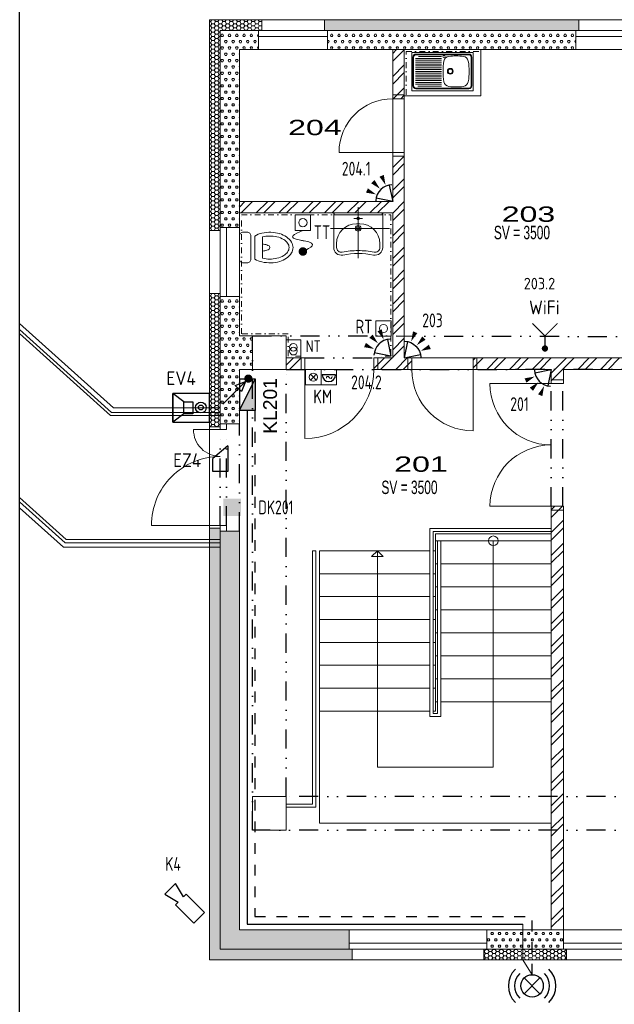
# Model space of a CAD drawing. Extents: x 171565 to 840288, y -737149 to -289557.
# Tile 42 of 59: x 449280 to 457042, y -377588 to -364748. Entities that reach past the tile are written whole.
import ezdxf

# ---------------------------------------------------------------- set-up
doc = ezdxf.new("R2010")
doc.units = 0
doc.header["$MEASUREMENT"] = 0
doc.header["$PDMODE"] = 1
for name, pattern in [('CENTER2', [28.575, 19.05, -3.175, 3.175, -3.175]), ('DIVIDE2', [0.625, 0.25, -0.125, 0, -0.125, 0, -0.125]), ('DOTDASH', [1, 0.3, -0.2, 0, -0.2, 0.3]), ('Čerchovaná', [670.277762, 352.777767, -176.388884, 0, -141.111112]), ('Čárkovaná', [564.444447, 282.222223, -282.222223])]:
    doc.linetypes.add(name, pattern=pattern)
for name, color, linetype in [('0_stavba', 7, 'Continuous'), ('3-ZDI_NADP', 1, 'DIVIDE2'), ('E1', 3, 'Continuous'), ('E2-SL', 7, 'Continuous'), ('EPS_vedeni', 1, 'Čerchovaná'), ('EZS_vedeni', 3, 'CENTER2'), ('legenda', 1, 'Continuous')]:
    doc.layers.add(name, color=color, linetype=linetype)
doc.layers.add('_EZS', color=102, linetype='Continuous', lineweight=30)
doc.styles.add('ARIAL', font='arial.ttf')
doc.styles.add('isocp', font='isocp.shx')
doc.styles.add('popis', font='romans.shx')
doc.styles.add('SPIRITTXTSTYLE1', font='ROMAN')
doc.styles.add('SPIRITTXTSTYLE2', font='ARIALUNI.TTF')
doc.linetypes.add('12V', pattern='A,0.5,-0.2,["12V",popis,S=0.2,R=0,X=-0.15,Y=-0.1],-0.5', length=1.2)
pattern_1 = [(0, (784100.07, -247584.22), (47.625, 82.488914), [15.875, -79.375]), (0, (784100.07, -247556.72), (47.625, 82.488914), [15.875, -79.375]), (60.000002, (784115.94, -247584.22), (-47.625, 82.488914), [15.875, -79.375]), (120.000003, (784100.07, -247584.22), (-95.25, -3e-06), [15.875, -79.375]), (60.000002, (784092.13, -247570.47), (-47.625, 82.488914), [15.875, -79.375]), (120.000003, (784123.88, -247570.47), (-95.25, -3e-06), [15.875, -79.375])]
pattern_2 = [(45, (784100.07, -247584.22), (-148.49243, 148.49243), []), (45, (784199.07, -247584.22), (-148.49243, 148.49243), [])]
pattern_3 = [(0, (784100.068, -247584.223), (47.625, 27.4963055), [-63.5, 31.75]), (60.000002, (784100.068, -247584.223), (-1.7e-06, 54.9926147), [31.75, -63.5]), (120.000003, (784100.068, -247584.223), (-47.625, 27.4963055), [-63.5, 31.75])]

# ---------------------------------------------------------------- blocks, each defined once
blk = doc.blocks.new('A$C2C7332F3')
at = {"color": 1, "linetype": 'Continuous', "lineweight": 0}
for p, q in [((0, -202), (0, 0)), ((0, 0), (0, -202)), ((202, 0), (0, 0)), ((202, -202), (202, 0)), ((202, -202), (0, -202))]:
    blk.add_line(p, q, dxfattribs=at)
blk.add_circle((101, -101), 53.8, dxfattribs=at)
blk = doc.blocks.new('A$C29C803CF')
at = {"color": 1, "linetype": 'Continuous', "lineweight": 0}
for p, q in [((46, -217, 600), (46, -15, 600)), ((46, -15, 600), (46, -217, 600)), ((248, -15, 600), (46, -15, 600)), ((248, -217, 600), (248, -15, 600)), ((248, -15, 600), (248, -217, 600)), ((450, -15, 600), (248, -15, 600)), ((450, -217, 600), (450, -15, 600)), ((450, -15, 600), (450, -217, 600)), ((248, -217, 600), (46, -217, 600)), ((450, -217, 600), (248, -217, 600))]:
    blk.add_line(p, q, dxfattribs=at)
at = {"color": 7, "linetype": 'Continuous', "lineweight": 0}
for p, q in [((311, -78, 600), (349, -116, 600)), ((349, -116, 600), (311, -78, 600)), ((311, -154, 600), (349, -116, 600)), ((349, -116, 600), (311, -154, 600)), ((387, -78, 600), (349, -116, 600)), ((349, -116, 600), (387, -78, 600)), ((349, -116, 600), (387, -154, 600))]:
    blk.add_line(p, q, dxfattribs=at)
at = {"color": 7}
blk.add_line((60, -146, 600), (234, -146, 600), dxfattribs=at)
at = {"color": 1, "linetype": 'Continuous', "lineweight": 0}
blk.add_circle((349, -116, 600), 53.8, dxfattribs=at)
at = {"color": 7}
blk.add_arc((147, -146, 600), 87.1, 0, 180, dxfattribs=at)
at = {"color": 1, "linetype": 'Continuous', "lineweight": 0}
for centre, start, end in [((124, -119, 600), 17.8258, 197.8258), ((161, -107, 600), 197.8258, 17.8258)]:
    blk.add_arc(centre, 19.6, start, end, dxfattribs=at)
blk = doc.blocks.new('A$C7DF8786D')
at = {"color": 1, "linetype": 'Continuous', "lineweight": 0}
for p, q in [((0, -202), (0, 0)), ((0, 0), (0, -202)), ((202, 0), (0, 0)), ((202, -202), (202, 0)), ((202, -202), (0, -202))]:
    blk.add_line(p, q, dxfattribs=at)
at = {"color": 1, "linetype": 'Continuous', "lineweight": 0, "const_width": 54.8, "flags": 128}
blk.add_lwpolyline([(73, -477, 1), (129, -477, 1)], format="xyb", close=True, dxfattribs=at)
at = {"color": 1, "linetype": 'Continuous', "lineweight": 0}
blk.add_circle((101, -101), 53.8, dxfattribs=at)
blk.add_spline([(101, -202), (72, -330, -600), (118, -338, -604), (101, -477)], degree=3, dxfattribs=at)
blk = doc.blocks.new('A$C5FAE3786')
at = {"color": 5}
blk.add_line((331, 0), (166, 193), dxfattribs=at)
blk.add_lwpolyline([(331, 0), (0, 0), (0, 193), (166, 193)], dxfattribs=at)
blk = doc.blocks.new('A$C0C3343B6')
at = {"color": 5}
for p, q in [((331, 258), (474, 365)), ((474, 365), (474, 0)), ((331, 107), (474, 0))]:
    blk.add_line(p, q, dxfattribs=at)
for points in [[(474, 365), (0, 365), (0, 0), (474, 0)], [(216, 258), (331, 258), (331, 107), (216, 107)]]:
    blk.add_lwpolyline(points, close=True, dxfattribs=at)
at = {"color": 7}
blk.add_circle((112, 179), 70, dxfattribs=at)
at = {"color": 5}
blk.add_circle((112, 179), 30.7, dxfattribs=at)
blk = doc.blocks.new('A$C1C114146')
at = {"color": 5}
blk.add_line((150, -18.75), (0, -18.75), dxfattribs=at)
at = {"color": 5, "const_width": 12.5}
blk.add_lwpolyline([(300, 131.25), (150, -18.75), (150, -18.75), (300, -168.75)], dxfattribs=at)
at = {"color": 5, "const_width": 37.5}
blk.add_lwpolyline([(-18.75, -18.75, 1), (18.75, -18.75, 1)], format="xyb", close=True, dxfattribs=at)
blk.add_lwpolyline([(-18.75, -18.75, 1), (18.75, -18.75, 1)], format="xyb", close=True, dxfattribs=at)
blk = doc.blocks.new('A$C55B17B4C')
blk.add_hatch(color=95).paths.add_polyline_path([(720, 360), (0, 0), (720, 0)])
at = {"color": 95}
for p, q in [((720, 360), (0, 0)), ((0, 360), (0, 0)), ((0, 360), (720, 360)), ((720, 0), (720, 360)), ((0, 0), (720, 0))]:
    blk.add_line(p, q, dxfattribs=at)
blk = doc.blocks.new('A$C7AD91CE6')
at = {"layer": 'E1', "color": 95}
for p, q in [((-103, 103), (103, -103)), ((-103, -103), (103, 103))]:
    blk.add_line(p, q, dxfattribs=at)
blk.add_circle((0, 0), 146, dxfattribs=at)
for radius, start, end in [(309, 135, 225), (228, 135, 225), (228, 315, 45), (309, 315, 45)]:
    blk.add_arc((0, 0), radius, start, end, dxfattribs=at)
blk = doc.blocks.new('A$C335D1AD5')
at = {"layer": '_EZS', "color": 95}
for p, q in [((13, 484), (193, 604)), ((193, 365), (13, 484))]:
    blk.add_line(p, q, dxfattribs=at)
blk.add_arc((13, 484), 216, 317.46, 42.54, dxfattribs=at)
for points in [[(229, 571), (336, 646), (358, 590)], [(245, 484), (373, 454), (373, 514)], [(229, 398), (336, 323), (358, 379)]]:
    blk.add_solid(points, dxfattribs=at)
blk = doc.blocks.new('A$C5001154E')
at = {"color": 5, "linetype": 'Continuous'}
for p, q in [((420, 240), (0, 240)), ((0, 240), (0, 0)), ((420, 180), (660, 240)), ((420, 180), (420, 240)), ((660, 240), (660, 0)), ((0, 0), (420, 0)), ((660, 0), (420, 60)), ((420, 0), (420, 60))]:
    blk.add_line(p, q, dxfattribs=at)
blk = doc.blocks.new('A$C58B642AA')
at = {"color": 1, "linetype": 'Continuous', "lineweight": 0}
for p, q in [((0, 0), (0, -202)), ((202, 0), (0, 0)), ((202, -202), (202, 0)), ((202, 0), (202, -202)), ((202, -250), (0, -250)), ((202, -250), (202, -202)), ((202, -202), (202, -250))]:
    blk.add_line(p, q, dxfattribs=at)
at = {"color": 7, "linetype": 'Continuous', "lineweight": 0}
blk.add_line((0, -202), (0, -250), dxfattribs=at)
for centre in [(101, -101), (101, -155)]:
    blk.add_circle(centre, 53.8, dxfattribs=at)

msp = doc.modelspace()

# ---------------------------------------------------------------- hatches: boundary and pattern name
at = {"layer": '0_stavba', "linetype": 'Continuous', "lineweight": 0, "ltscale": 300}
h = msp.add_hatch(dxfattribs=at)
h.set_pattern_fill('PLASTEV', color=256, scale=31.75, style=0, pattern_type=2)
h.set_pattern_definition(pattern_3)
h.paths.add_polyline_path([(452439, -364889), (452439, -364749), (451759, -364749), (451759, -367499), (451899, -367499), (451899, -364889)], flags=0)
h = msp.add_hatch(dxfattribs=at)
h.set_pattern_fill('PLASTEV', color=256, scale=31.75, style=0, pattern_type=2)
h.set_pattern_definition(pattern_3)
h.paths.add_polyline_path([(456579, -364889), (456579, -364749), (453259, -364749), (453259, -364889)], flags=0)
h = msp.add_hatch(dxfattribs=at)
h.set_pattern_fill('PORBET', color=256, scale=15.875, style=0, pattern_type=2)
h.set_pattern_definition(pattern_1)
h.paths.add_polyline_path([(452399, -365139), (452399, -364889), (451899, -364889), (451899, -367459), (452149, -367459), (452149, -367269), (452149, -367119), (452149, -365139)], flags=0)
h = msp.add_hatch(dxfattribs=at)
h.set_pattern_fill('PORBET', color=256, scale=15.875, style=0, pattern_type=2)
h.set_pattern_definition(pattern_1)
h.paths.add_polyline_path([(453299, -364889), (453299, -365139), (454149, -365139), (454299, -365139), (456539, -365139), (456539, -364889)], flags=0)
h = msp.add_hatch(dxfattribs=at)
h.set_pattern_fill('ZDIVKER', color=256, scale=5.55625, style=0, pattern_type=2)
h.set_pattern_definition(pattern_2)
h.paths.add_polyline_path([(454299, -365139), (454149, -365139), (454149, -365779), (454299, -365779)], flags=0)
h = msp.add_hatch(dxfattribs=at)
h.set_pattern_fill('ZDIVKER', color=256, scale=5.55625, style=0, pattern_type=2)
h.set_pattern_definition(pattern_2)
h.paths.add_polyline_path([(453699, -367269), (454149, -367269), (454149, -369159), (453904, -369159), (453904, -369309), (454399, -369309), (454399, -369159), (454299, -369159), (454299, -366479), (454149, -366479), (454149, -367119), (452149, -367119), (452149, -367269)], flags=0)
h = msp.add_hatch(dxfattribs=at)
h.set_pattern_fill('PLASTEV', color=256, scale=31.75, style=0, pattern_type=2)
h.set_pattern_definition(pattern_3)
h.paths.add_polyline_path([(451899, -368319), (451759, -368319), (451759, -370059), (451899, -370059)], flags=0)
h = msp.add_hatch(dxfattribs=at)
h.set_pattern_fill('PORBET', color=256, scale=15.875, style=0, pattern_type=2)
h.set_pattern_definition(pattern_1)
h.paths.add_polyline_path([(451899, -370019), (452149, -370019), (452149, -369309), (452319, -369309), (452319, -368869), (452149, -368869), (452149, -368359), (451899, -368359)], flags=0)
h = msp.add_hatch(dxfattribs=at)
h.set_pattern_fill('ZDIVKER', color=256, scale=5.55625, style=0, pattern_type=2)
h.set_pattern_definition(pattern_2)
h.paths.add_polyline_path([(453004, -369309), (453004, -369159), (452759, -369159), (452759, -369309)], flags=0)
h = msp.add_hatch(dxfattribs=at)
h.set_pattern_fill('ZDIVKER', color=256, scale=5.55625, style=0, pattern_type=2)
h.set_pattern_definition(pattern_2)
h.paths.add_polyline_path([(455199, -369159), (457894, -369159), (458294, -369159), (458294, -369309), (456379, -369309), (456379, -369494), (456219, -369494), (456219, -369309), (455199, -369309)], flags=0)
h = msp.add_hatch(dxfattribs=at)
h.set_pattern_fill('ZDIVKER', color=256, scale=5.55625, style=0, pattern_type=2)
h.set_pattern_definition(pattern_2)
h.paths.add_polyline_path([(456219, -376619), (456379, -376619), (456379, -371094), (456219, -371094)], flags=0)
h = msp.add_hatch(dxfattribs=at)
h.set_pattern_fill('PLASTEV', color=256, scale=31.75, style=0, pattern_type=2)
h.set_pattern_definition(pattern_3)
h.paths.add_polyline_path([(453619, -377009), (453619, -376869), (451899, -376869), (451899, -371379), (451759, -371379), (451759, -377009)], flags=0)
h = msp.add_hatch(dxfattribs=at)
h.set_pattern_fill('PORBET', color=256, scale=15.875, style=0, pattern_type=2)
h.set_pattern_definition(pattern_1)
h.paths.add_polyline_path([(452149, -376619), (452149, -371419), (451899, -371419), (451899, -376869), (453579, -376869), (453579, -376619)], flags=0)
h = msp.add_hatch(dxfattribs=at)
h.set_pattern_fill('PORBET', color=256, scale=15.875, style=0, pattern_type=2)
h.set_pattern_definition([(120.000003, (784123.88, -247570.47), (-95.25, -3e-06), [15.875, -79.375]), (60.000002, (784092.13, -247570.47), (-47.625, 82.488914), [15.875, -79.375]), (120.000003, (784100.07, -247584.22), (-95.25, -3e-06), [15.875, -79.375]), (60.000002, (784115.94, -247584.22), (-47.625, 82.488914), [15.875, -79.375]), (0, (784100.07, -247556.72), (47.625, 82.488914), [15.875, -79.375]), (0, (784100.07, -247584.22), (47.625, 82.488914), [15.875, -79.375])])
h.paths.add_polyline_path([(455379, -376619), (455379, -376869), (456379, -376869), (456379, -376619), (456219, -376619)], flags=0)
h = msp.add_hatch(dxfattribs=at)
h.set_pattern_fill('PLASTEV', color=256, scale=31.75, style=0, pattern_type=2)
h.set_pattern_definition(pattern_3)
h.paths.add_polyline_path([(455339, -376869), (455339, -377009), (456419, -377009), (456419, -376869)], flags=0)

# ---------------------------------------------------------------- linework, layer by layer
at = {"color": 33, "linetype": 'Continuous', "lineweight": 0}
for p, q in [((455848, -377009, 452), (455848, -376545, -243)), ((455969, -377202, 900), (455848, -377009, 452))]:
    msp.add_line(p, q, dxfattribs=at)
at = {"elevation": 900}
msp.add_lwpolyline([(449280, -388446), (449280, -356946), (493830, -356946), (493830, -388446)], close=True, dxfattribs=at)
at = {"layer": '0_stavba', "linetype": 'Continuous', "lineweight": 0, "ltscale": 300}
for p, q in [((451759, -367499, -2548), (451759, -364749, -2548)), ((451759, -364749, -2548), (452439, -364749, -2548)), ((453259, -364749, -76), (452439, -364749, -76)), ((452439, -364749, -2548), (452439, -364889, -2548)), ((453259, -364749, -2548), (456579, -364749, -2548)), ((453259, -364749, -2548), (453259, -364889, -2548)), ((456579, -364749, -76), (457399, -364749, -76)), ((456579, -364749, -2548), (456579, -364889, -2548)), ((451899, -367499, -2548), (451899, -364889, -2548)), ((451899, -364889, -2548), (452439, -364889, -2548)), ((452399, -364889, 748), (453299, -364889, 748)), ((452399, -364889, -2548), (452399, -365139, -2548)), ((453259, -364889, -2548), (456579, -364889, -2548)), ((453299, -364889, -2548), (453299, -365139, -2548)), ((456539, -364889, 748), (457439, -364889, 748)), ((456539, -364889, -2548), (456539, -365139, -2548)), ((452399, -364969, 748), (453299, -364969, 748)), ((456539, -364969, 748), (457439, -364969, 748)), ((452149, -367119, -2548), (452149, -365139, -2548)), ((452149, -365139, -2548), (452399, -365139, -2548)), ((452399, -365139, 748), (453299, -365139, 748)), ((453299, -365139, -2548), (454149, -365139, -2548)), ((454149, -365139, -76), (454299, -365139, -76)), ((454149, -365779, -2548), (454149, -365139, -2548)), ((454299, -365139, -2548), (456539, -365139, -2548)), ((454299, -365779, -2548), (454299, -365139, -2548)), ((455299, -365739, -2548), (455299, -365139, -2548)), ((456539, -365139, 748), (457439, -365139, 748)), ((454149, -366479, -3448), (454149, -365779, -3448)), ((454149, -365779, -2548), (454299, -365779, -2548)), ((454299, -365739, -2548), (455299, -365739, -2548)), ((454299, -366479, -3448), (454299, -365779, -3448)), ((454149, -366479, -2548), (453449, -366479, -2548)), ((454149, -367119, -2548), (454149, -366479, -2548)), ((454149, -366479, -2548), (454299, -366479, -2548)), ((454299, -369159, -2548), (454299, -366479, -2548)), ((452149, -367119, -76), (452149, -367269, -76)), ((452149, -367119, -2548), (454149, -367119, -2548)), ((452149, -367459, -2548), (452149, -367269, -2548)), ((452149, -367269, -2548), (454149, -367269, -2548)), ((454149, -369159, -2548), (454149, -367269, -2548)), ((451899, -368359, -76), (451899, -367459, -76)), ((451899, -367459, -2548), (452149, -367459, -2548)), ((451979, -368359, -76), (451979, -367459, -76)), ((452149, -368359, -76), (452149, -367459, -76)), ((451759, -367499, -76), (451759, -368319, -76)), ((451759, -367499, -2548), (451899, -367499, -2548)), ((451759, -370059, -2548), (451759, -368319, -2548)), ((451759, -368319, -2548), (451899, -368319, -2548)), ((451899, -370059, -2548), (451899, -368319, -2548)), ((451899, -368359, -2548), (452149, -368359, -2548)), ((452149, -368869, -2548), (452149, -368359, -2548)), ((450503, -369809, -2548), (449280, -368708, -2548)), ((450480, -369869, -2548), (449280, -368789, -2548)), ((450465, -369909, -2548), (449280, -368842, -2548)), ((452319, -368869, -2548), (452149, -368869, -2548)), ((452759, -368869, -2548), (452319, -368869, -2548)), ((452319, -368869, -2548), (452319, -369309, -2548)), ((452759, -368869, -2548), (452759, -369309, -2548)), ((452759, -369159, -2548), (453004, -369159, -2548)), ((453004, -369159, -2548), (453004, -369309, -2548)), ((453904, -369159, -2548), (454149, -369159, -2548)), ((453904, -369159, -2548), (453904, -369309, -2548)), ((454299, -369159, -2548), (454399, -369159, -2548)), ((454399, -369159, -2548), (454399, -369309, -2548)), ((455199, -369159, -2548), (457939, -369159, -2548)), ((455199, -369159, -2548), (455199, -369309, -2548)), ((452149, -370019, -2548), (452149, -369309, -2548)), ((452319, -369309, -2548), (452149, -369309, -2548)), ((452759, -369309, -2548), (452319, -369309, -2548)), ((452759, -369309, -2548), (453004, -369309, -2548)), ((453004, -369309, -2548), (453004, -370209, -2548)), ((453904, -369309, -2548), (454399, -369309, -2548)), ((455199, -369309, -2548), (455199, -370109, -2548)), ((455199, -369309, -2548), (456219, -369309, -2548)), ((456219, -369309, -2548), (456219, -369494, -2548)), ((456379, -369309, -2548), (456379, -369494, -2548)), ((456379, -369309, -2548), (458294, -369309, -2548)), ((456219, -369494, -2548), (455419, -369494, -2548)), ((456379, -369494, -2548), (456219, -369494, -2548)), ((451899, -369909, -2548), (450465, -369909, -2548)), ((451899, -369869, -2548), (450480, -369869, -2548)), ((451899, -369809, -2548), (450503, -369809, -2548)), ((451899, -370094, -2548), (451899, -370019, -2548)), ((451899, -370019, -2548), (452149, -370019, -2548)), ((451979, -370094, -2548), (451979, -370019, -2548)), ((451899, -370094, -2548), (451549, -370094, -2548)), ((451759, -370059, -2548), (451899, -370059, -2548)), ((451759, -370059, -2548), (451759, -371379, -2548)), ((451899, -370094, -2548), (451979, -370094, -2548)), ((449889, -371529, -2548), (449280, -370981, -2548)), ((449874, -371569, -2548), (449280, -371035, -2548)), ((449851, -371629, -2548), (449280, -371115, -2548)), ((456219, -371094, -2548), (455419, -371094, -2548)), ((456379, -371094, -2548), (456219, -371094, -2548)), ((456219, -371094, -2548), (456219, -376619, -2548)), ((456379, -371094, -2548), (456379, -376869, -2548)), ((451899, -371344, -2548), (450999, -371344, -2548)), ((451759, -377009, -2548), (451759, -371379, -2548)), ((451759, -371379, -2548), (451899, -371379, -2548)), ((451899, -371419, -2548), (451899, -371344, -2548)), ((451899, -371344, -2548), (451979, -371344, -2548)), ((451899, -376869, -2548), (451899, -371379, -2548)), ((451899, -371419, -2548), (452149, -371419, -2548)), ((451979, -371419, -2548), (451979, -371344, -2548)), ((452149, -376619, -2548), (452149, -371419, -2548)), ((456219, -371384, -2548), (454636, -371384, -2548)), ((454636, -373834, -2548), (454636, -371384, -2548)), ((456219, -371424, -2548), (454676, -371424, -2548)), ((454676, -373794, -2548), (454676, -371424, -2548)), ((456219, -371454, -2548), (454706, -371454, -2548)), ((454706, -373764, -2548), (454706, -371454, -2548)), ((451899, -371569, -2548), (449874, -371569, -2548)), ((451899, -371529, -2548), (449889, -371529, -2548)), ((454706, -371544, -2548), (456219, -371544, -2548)), ((454736, -373794, -2548), (454736, -371544, -2548)), ((454776, -373834, -2548), (454776, -371544, -2548)), ((455462, -371544, -2548), (455462, -374494, -2548)), ((456219, -375224, -2548), (456219, -371544, -2548)), ((451899, -371629, -2548), (449851, -371629, -2548)), ((453104, -371674, -2548), (453104, -374979, -2548)), ((453144, -371674, -2548), (453104, -371674, -2548)), ((453144, -371674, -2548), (453144, -375019, -2548)), ((453194, -371674, -2548), (453194, -373764, -2548)), ((453194, -371674, -2548), (454636, -371674, -2548)), ((453950, -371674, -2548), (453874, -371750, -2548)), ((453950, -371674, -2548), (453950, -374494, -2548)), ((453950, -371674, -2548), (454026, -371750, -2548)), ((454676, -371674, -2548), (454706, -371674, -2548)), ((453874, -371750, -2548), (454026, -371750, -2548)), ((454706, -371844, -2548), (454736, -371844, -2548)), ((454776, -371844, -2548), (456219, -371844, -2548)), ((453194, -371973, -2548), (454636, -371973, -2548)), ((454676, -371973, -2548), (454706, -371973, -2548)), ((454706, -372144, -2548), (454736, -372144, -2548)), ((454776, -372144, -2548), (456219, -372144, -2548)), ((453194, -372271, -2548), (454636, -372271, -2548)), ((454676, -372271, -2548), (454706, -372271, -2548)), ((454706, -372444, -2548), (454736, -372444, -2548)), ((454776, -372444, -2548), (456219, -372444, -2548)), ((453194, -372570, -2548), (454636, -372570, -2548)), ((454676, -372570, -2548), (454706, -372570, -2548)), ((454706, -372744, -2548), (454736, -372744, -2548)), ((454776, -372744, -2548), (456219, -372744, -2548)), ((453194, -372868, -2548), (454636, -372868, -2548)), ((454676, -372868, -2548), (454706, -372868, -2548)), ((454706, -373044, -2548), (454736, -373044, -2548)), ((454776, -373044, -2548), (456219, -373044, -2548)), ((453194, -373167, -2548), (454636, -373167, -2548)), ((454676, -373167, -2548), (454706, -373167, -2548)), ((454706, -373344, -2548), (454736, -373344, -2548)), ((454776, -373344, -2548), (456219, -373344, -2548)), ((453194, -373466, -2548), (454636, -373466, -2548)), ((454676, -373466, -2548), (454706, -373466, -2548)), ((454706, -373644, -2548), (454736, -373644, -2548)), ((454776, -373644, -2548), (456219, -373644, -2548)), ((453194, -373764, -2548), (453194, -375224, -2548)), ((453194, -373764, -2548), (454636, -373764, -2548)), ((454676, -373764, -2548), (454706, -373764, -2548)), ((454636, -373834, -2548), (454776, -373834, -2548)), ((454676, -373794, -2548), (454736, -373794, -2548)), ((453950, -374494, -2548), (455462, -374494, -2548)), ((452319, -374879, -2548), (452319, -375319, -2548)), ((452319, -374879, -2548), (452759, -374879, -2548)), ((452759, -374879, -2548), (452759, -375319, -2548)), ((452759, -374979, -2548), (453104, -374979, -2548)), ((452759, -375019, -2548), (453144, -375019, -2548)), ((452319, -375319, -2548), (452759, -375319, -2548)), ((453194, -375224, -2548), (456219, -375224, -2548)), ((456219, -376569, -2548), (456219, -376569, -2548)), ((452149, -376619, -2548), (453579, -376619, -2548)), ((455379, -376619, -76), (453579, -376619, -76)), ((453579, -376619, -2548), (453579, -376869, -2548)), ((455379, -376619, -2548), (456219, -376619, -2548)), ((455379, -376619, -2548), (455379, -376869, -2548)), ((456219, -376619, -76), (456379, -376619, -76)), ((458179, -376619, -76), (456379, -376619, -76)), ((456379, -376619, -2548), (456379, -376869, -2548)), ((455379, -376789, -76), (453579, -376789, -76)), ((458179, -376789, -76), (456379, -376789, -76)), ((451899, -376869, -2548), (453619, -376869, -2548)), ((455379, -376869, -76), (453579, -376869, -76)), ((453619, -376869, -2548), (453619, -377009, -2548)), ((455339, -376869, -2548), (456419, -376869, -2548)), ((455339, -376869, -2548), (455339, -377009, -2548)), ((458179, -376869, -76), (456379, -376869, -76)), ((456419, -376869, -2548), (456419, -377009, -2548)), ((451759, -377009, -2548), (453619, -377009, -2548)), ((453619, -377009, -76), (455339, -377009, -76)), ((455339, -377009, -2548), (456419, -377009, -2548)), ((456419, -377009, -76), (458139, -377009, -76))]:
    msp.add_line(p, q, dxfattribs=at)
at = {"layer": '0_stavba', "linetype": 'DOTDASH', "lineweight": 0, "ltscale": 250}
for p, q in [((454324, -365729, 900), (454324, -365164, 900)), ((454324, -365164, 900), (455299, -365164, 900)), ((452174, -367294, 900), (454124, -367294, 900)), ((452174, -368844, 900), (452174, -367294, 900)), ((454124, -367294, 900), (454124, -369134, 900)), ((452784, -368844, 900), (452174, -368844, 900)), ((452784, -369134, 900), (452784, -368844, 900)), ((452954, -369134, 900), (452784, -369134, 900)), ((454124, -369134, 900), (453954, -369134, 900))]:
    msp.add_line(p, q, dxfattribs=at)
at = {"layer": '0_stavba', "linetype": 'Continuous', "lineweight": 0, "ltscale": 1000}
for p, q in [((454398, -365178, -3448), (455198, -365178, -3448)), ((454398, -365678, -3448), (454398, -365178, -3448)), ((454413, -365610, -3448), (454413, -365236, -3448)), ((454423, -365610, -3448), (454423, -365236, -3448)), ((454786, -365254, -3448), (454448, -365254, -3448)), ((454786, -365278, -3448), (454448, -365278, -3448)), ((454786, -365302, -3448), (454448, -365302, -3448)), ((454453, -365196, -3448), (455143, -365196, -3448)), ((454453, -365206, -3448), (455143, -365206, -3448)), ((454786, -365230, -3448), (454488, -365230, -3448)), ((455173, -365236, -3448), (455173, -365610, -3448)), ((455183, -365236, -3448), (455183, -365610, -3448)), ((455198, -365178, -3448), (455198, -365678, -3448)), ((454786, -365326, -3448), (454448, -365326, -3448)), ((454786, -365350, -3448), (454448, -365350, -3448)), ((454786, -365374, -3448), (454448, -365374, -3448)), ((454786, -365399, -3448), (454448, -365399, -3448)), ((454786, -365423, -3448), (454448, -365423, -3448)), ((454786, -365447, -3448), (454448, -365447, -3448)), ((454786, -365471, -3448), (454448, -365471, -3448)), ((454786, -365495, -3448), (454448, -365495, -3448)), ((454786, -365519, -3448), (454448, -365519, -3448)), ((454786, -365543, -3448), (454448, -365543, -3448)), ((455198, -365678, -3448), (454398, -365678, -3448)), ((454786, -365567, -3448), (454448, -365567, -3448)), ((454786, -365591, -3448), (454448, -365591, -3448)), ((454453, -365640, -3448), (455143, -365640, -3448)), ((454453, -365650, -3448), (455143, -365650, -3448)), ((454786, -365616, -3448), (454476, -365616, -3448))]:
    msp.add_line(p, q, dxfattribs=at)
at = {"layer": '0_stavba', "linetype": 'Continuous', "lineweight": 0, "ltscale": 304.799988}
for p, q in [((454149, -365729, -3448), (454299, -365729, -3448)), ((454149, -366529, -3448), (454299, -366529, -3448)), ((452954, -369159, -3448), (452954, -369309, -3448)), ((453954, -369159, -3448), (453954, -369309, -3448)), ((454349, -369159, -3448), (454349, -369309, -3448)), ((455249, -369159, -3448), (455249, -369309, -3448)), ((456219, -369444, -3448), (456369, -369444, -3448)), ((456219, -371144, -3448), (456369, -371144, -3448))]:
    msp.add_line(p, q, dxfattribs=at)
at = {"layer": '0_stavba', "linetype": 'Continuous', "lineweight": 0}
for p, q in [((453699, -367857, -3448), (453699, -367194, -3448)), ((453379, -367269, -3448), (453379, -367719, -3448)), ((453379, -367269, -3448), (454019, -367269, -3448)), ((453386, -367292, -3448), (453386, -367269, -3448)), ((453386, -367292, -3448), (453699, -367292, -3448)), ((453644, -367339, -3448), (453753, -367339, -3448)), ((454012, -367292, -3448), (453699, -367292, -3448)), ((454012, -367292, -3448), (454012, -367269, -3448)), ((454019, -367269, -3448), (454019, -367719, -3448)), ((453338, -367469, -3448), (454109, -367469, -3448)), ((453699, -367409, -3448), (453677, -367409, -3448)), ((453699, -367409, -3448), (453721, -367409, -3448)), ((453417, -367669, -3448), (453417, -367719, -3448)), ((453981, -367669, -3448), (453981, -367719, -3448))]:
    msp.add_line(p, q, dxfattribs=at)
at = {"layer": '0_stavba', "linetype": 'Continuous', "lineweight": 0, "ltscale": 0.00079375}
for p, q in [((452349, -367869, -3448), (452349, -367570, -3448)), ((452451, -367858, -3448), (452451, -367581, -3448))]:
    msp.add_line(p, q, dxfattribs=at)
at = {"layer": '0_stavba', "linetype": 'Continuous', "lineweight": 0, "ltscale": 330}
for p, q in [((454399, -369159, -3448), (455199, -369159, -3448)), ((454399, -369309, -3448), (455199, -369309, -3448))]:
    msp.add_line(p, q, dxfattribs=at)
at = {"layer": '0_stavba', "linetype": 'Continuous', "lineweight": 0, "ltscale": 0.00079375, "elevation": -3448}
msp.add_lwpolyline([(452249, -367919), (452199, -367919, -0.414214), (452149, -367869), (452149, -367569, -0.414214), (452199, -367519), (452249, -367519, -0.414214), (452299, -367569), (452299, -367869, -0.414214)], format="xyb", close=True, dxfattribs=at)
for points in [[(452451, -367858, 0.05843), (452541, -367870, 0.061716), (452639, -367859, 0.074777), (452729, -367823, 0.1078), (452778, -367778, 0.154611), (452797, -367719, 0.154446), (452778, -367661, 0.107597), (452728, -367615, 0.074678), (452639, -367580, 0.061691), (452540, -367569, 0.058183), (452451, -367581)], [(452451, -367766, 0.042601), (452507, -367754, 0.08869), (452535, -367740, 0.236369), (452545, -367719, 0.233828), (452535, -367699, 0.087627), (452506, -367685, 0.041752), (452451, -367673)]]:
    msp.add_lwpolyline(points, format="xyb", dxfattribs=at)
at = {"layer": '0_stavba', "linetype": 'Continuous', "lineweight": 0, "ltscale": 1000}
for centre, radius in [((454818, -365229, -3448), 14.1), ((454901, -365421, -3448), 38), ((454901, -365421, -3448), 27.5)]:
    msp.add_circle(centre, radius, dxfattribs=at)
at = {"layer": '0_stavba', "linetype": 'Continuous', "lineweight": 0}
for centre, radius in [((453699, -367339, -3448), 17.5), ((453699, -367469, -3448), 37.5), ((453699, -367469, -3448), 23)]:
    msp.add_circle(centre, radius, dxfattribs=at)
at = {"layer": '0_stavba', "linetype": 'Continuous', "lineweight": 0, "ltscale": 300}
msp.add_circle((455462, -371544, -2548), 63.1, dxfattribs=at)
at = {"layer": '0_stavba', "linetype": 'Continuous', "lineweight": 0, "ltscale": 1000}
for centre, radius, start, end in [((454453, -365236, -3448), 40, 90, 180), ((454453, -365236, -3448), 30, 90, 180), ((455556, -365423, -3448), 750, 169.6188, 180), ((454892, -365301, -3448), 75, 97.23, 169.6188), ((454977, -365971, -3448), 750, 90, 97.23), ((454977, -365971, -3448), 750, 82.77, 90), ((455062, -365301, -3448), 75, 10.3812, 82.77), ((454398, -365423, -3448), 750, 0, 10.3812), ((455143, -365236, -3448), 40, 0, 90), ((455143, -365236, -3448), 30, 0, 90), ((455556, -365423, -3448), 750, 180, 190.3813), ((454398, -365423, -3448), 750, 349.6188, 0), ((454892, -365544, -3448), 75, 190.3813, 262.77), ((455062, -365544, -3448), 75, 277.23, 349.6188), ((454453, -365610, -3448), 40, 180, 270), ((454453, -365610, -3448), 30, 180, 270), ((454977, -364875, -3448), 750, 262.77, 270), ((454977, -364875, -3448), 750, 270, 277.23), ((455143, -365610, -3448), 30, 270, 0), ((455143, -365610, -3448), 40, 270, 0)]:
    msp.add_arc(centre, radius, start, end, dxfattribs=at)
at = {"layer": '0_stavba', "linetype": 'Continuous', "lineweight": 0, "ltscale": 300}
for centre, radius, start, end in [((454149, -366479, -2548), 700, 90, 180), ((453004, -369309, -2548), 900, 270, 0), ((455199, -369309, -2548), 800, 180, 270), ((456219, -369494, -2548), 800, 180, 270), ((451899, -370094, -2548), 350, 179.9959, 269.998), ((456219, -371094, -2548), 800, 90, 180), ((451899, -371344, -2548), 900, 89.9992, 180)]:
    msp.add_arc(centre, radius, start, end, dxfattribs=at)
at = {"layer": '0_stavba', "linetype": 'Continuous', "lineweight": 0}
for centre, radius, start, end in [((453677, -367669, -3448), 260, 90, 180), ((453721, -367669, -3448), 260, 0, 90), ((453479, -367719, -3448), 100, 180, 281.537), ((453479, -367719, -3448), 62, 180, 281.537), ((453919, -367719, -3448), 100, 258.463, 0), ((453919, -367719, -3448), 62, 258.463, 0), ((453699, -368797, -3448), 1038, 90, 101.537), ((453699, -368797, -3448), 1000, 78.463, 101.537), ((453699, -368797, -3448), 1038, 78.463, 90)]:
    msp.add_arc(centre, radius, start, end, dxfattribs=at)
at = {"layer": '0_stavba', "linetype": 'Continuous', "lineweight": 0, "ltscale": 0.00079375}
for centre, radius, start, end in [((452522, -367862, -3448), 340, 103.4216, 120.5127), ((452548, -367972, -3448), 452, 88.5034, 103.4215), ((452548, -367964, -3448), 444, 73.3335, 88.5034), ((452585, -367839, -3448), 314, 55.2662, 73.3335), ((452636, -367765, -3448), 224, 31.1395, 55.2662), ((452712, -367720, -3448), 136, 0, 31.1395), ((452712, -367720, -3448), 136, 328.8605, 360), ((452522, -367577, -3448), 340, 239.4873, 256.5784), ((452585, -367600, -3448), 314, 286.6665, 304.7338), ((452636, -367674, -3448), 224, 304.7338, 328.8605), ((452548, -367467, -3448), 452, 256.5785, 271.4967), ((452548, -367476, -3448), 444, 271.4966, 286.6665)]:
    msp.add_arc(centre, radius, start, end, dxfattribs=at)
at = {"layer": '0_stavba', "linetype": 'Continuous', "lineweight": 0, "ltscale": 300}
for p in [(453854, -364972, -2548), (455199, -364972, -2548), (456619, -365957, -2548), (452299, -366107, -2548), (454879, -372532, -900)]:
    msp.add_point(p, dxfattribs=at)
at = {"layer": '0_stavba', "linetype": 'Continuous', "lineweight": 0, "ltscale": 250}
for p in [(453854, -364972, -3448), (453854, -364972, -3448), (455199, -364972, -3448), (455199, -364972, -3448), (456619, -365957, -3448), (456769, -365957, -3448)]:
    msp.add_point(p, dxfattribs=at)
at = {"layer": '0_stavba', "linetype": 'Continuous', "lineweight": 0, "ltscale": 304.799988}
for p in [(453854, -364972, -3448), (455199, -364972, -3448), (456619, -365957, -3448)]:
    msp.add_point(p, dxfattribs=at)
at = {"layer": '3-ZDI_NADP', "color": 7, "ltscale": 1000}
for p, q in [((452319, -375319, -1724), (452319, -368869, -1724)), ((452319, -368869, -1724), (476754, -368919, -1724)), ((453004, -369159, -3448), (453904, -369159, -3448)), ((452759, -369309, -1724), (476314, -369299, -1724)), ((452759, -374879, -1724), (452759, -369309, -1724)), ((456219, -371094, -3448), (456219, -369494, -3448)), ((456369, -371094, -3448), (456369, -369494, -3448)), ((452149, -371419, -2548), (452149, -370019, -2548)), ((451899, -371344, -2548), (451899, -370094, -2548)), ((451979, -371344, -2548), (451979, -370094, -2548)), ((476309, -374869, -1724), (452759, -374879, -1724)), ((476309, -375309, -1724), (452319, -375319, -1724))]:
    msp.add_line(p, q, dxfattribs=at)
msp.add_point((452349, -366432, -2548), dxfattribs=at)
at = {"layer": 'E1', "color": 95}
msp.add_line((451933, -369761, 452), (452265, -369429, 452), dxfattribs=at)
at = {"layer": 'E1', "color": 95, "const_width": 53.4, "elevation": 452}
msp.add_lwpolyline([(452238, -369429, 1), (452292, -369429, 1)], format="xyb", close=True, dxfattribs=at)
at = {"layer": 'E1', "color": 95, "elevation": 452}
msp.add_lwpolyline([(452226, -369468), (452174, -369598), (452095, -369519)], close=True, dxfattribs=at)
at = {"layer": 'E1', "color": 95}
msp.add_solid([(451938, -371221, 900), (452167, -371221, 900), (451938, -370993, 900), (452167, -370993, 900)], dxfattribs=at)
at = {"layer": 'EPS_vedeni', "color": 33, "linetype": '12V', "ltscale": 500}
for p, q in [((452249, -369842, 2), (452249, -376545, -243)), ((452249, -376545, -243), (455848, -376545, -243))]:
    msp.add_line(p, q, dxfattribs=at)
at = {"layer": 'EZS_vedeni', "color": 60, "linetype": 'Čárkovaná', "ltscale": 0.5}
for p, q in [((452349, -369842, 2), (452349, -376445, -240)), ((452349, -376445, -1111), (455969, -376445, -946)), ((455969, -377202, 900), (455969, -376445, 900))]:
    msp.add_line(p, q, dxfattribs=at)

# ---------------------------------------------------------------- block references
at = {"color": 5, "linetype": 'Continuous', "xscale": -0.8124999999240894, "yscale": 0.8125000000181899, "zscale": 0.8124999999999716, "rotation": 315}
msp.add_blockref('A$C5001154E', (451555, -376531, 900), dxfattribs=at)
at = {"layer": 'E1', "color": 3, "linetype": 'Continuous', "zscale": 1.015625}
for name, p, xscale, yscale, rotation in [('A$C335D1AD5', (454506, -366781, -1048), 1.015624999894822, 1.015625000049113, 134.9999999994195), ('A$C335D1AD5', (454481, -368796, 900), 1.015624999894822, 1.015625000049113, 134.9999999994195), ('A$C335D1AD5', (453941, -368821, -2548), -1.015624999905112, 1.015625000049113, 225), ('A$C335D1AD5', (455880, -368952, -1048), 1.015624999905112, 1.015625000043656, 225), ('A$C0C3343B6', (451759, -369624, -1048), 1.015624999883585, 1.015625, 180), ('A$C5FAE3786', (451997, -370640, -2548), 1.015624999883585, 1.015625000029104, 90)]:
    msp.add_blockref(name, p, dxfattribs=dict(at, xscale=xscale, yscale=yscale, rotation=rotation))
at = {"layer": 'E1', "color": 5, "linetype": 'Continuous', "xscale": -0.5687499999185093, "yscale": 0.5687500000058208, "zscale": 0.5687500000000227, "rotation": 90}
msp.add_blockref('A$C55B17B4C', (452353, -369433, 2), dxfattribs=at)
at = {"layer": 'E1', "color": 2, "linetype": 'Continuous', "lineweight": 0}
msp.add_blockref('A$C7AD91CE6', (455969, -377348, 900), dxfattribs=at)
at = {"layer": 'E2-SL', "linetype": 'Continuous', "lineweight": 0}
for name, p in [('A$C7DF8786D', (452876, -367294, 900)), ('A$C2C7332F3', (453928, -368674, -148))]:
    msp.add_blockref(name, p, dxfattribs=at)
at = {"layer": 'E2-SL', "color": 5, "ltscale": 200, "xscale": 1.09375, "yscale": 1.09375, "zscale": 1.09375, "rotation": 90}
msp.add_blockref('A$C1C114146', (456116, -369036, 900), dxfattribs=at)
at = {"layer": 'E2-SL', "linetype": 'Continuous', "lineweight": 0, "xscale": 0.9375, "yscale": 0.9375, "zscale": 0.9375}
msp.add_blockref('A$C58B642AA', (452759, -368925, -1048), dxfattribs=at)
at = {"layer": 'E2-SL', "linetype": 'Continuous', "lineweight": 0, "rotation": 180}
msp.add_blockref('A$C29C803CF', (453463, -369526, -2324), dxfattribs=at)

# ---------------------------------------------------------------- texts
at = {"layer": '0_stavba', "linetype": 'Continuous', "ltscale": 300, "style": 'SPIRITTXTSTYLE2', "width": 1.5}
for s, p in [('204', (452784, -366254, -1724)), ('203', (455572, -367384, -1724)), ('201', (454169, -370644, -1724))]:
    msp.add_text(s, height=200, dxfattribs=at).set_placement(p)
at = {"layer": 'E1', "color": 95, "style": 'isocp', "width": 0.8}
for s, p in [('204.1', (453485, -366781, -1724)), ('203', (454535, -368759, -1724)), ('204.2', (453606, -369567, -1724)), ('201', (455684, -369851, -1724)), ('DK201', (452395, -371198, -1724))]:
    msp.add_text(s, height=180, dxfattribs=at).set_placement(p)
at = {"layer": 'E1', "color": 5, "style": 'isocp'}
msp.add_text('203.2', height=150, dxfattribs=at).set_placement((455860, -368264, 900))
at = {"layer": 'E1', "color": 95, "style": 'ARIAL'}
msp.add_text('KL201', height=180, rotation=90, dxfattribs=at).set_placement((452639, -370149, 900))
at = {"layer": 'E2-SL', "color": 1, "style": 'isocp', "width": 0.85}
msp.add_text('NT', height=155, dxfattribs=at).set_placement((453014, -369084, 939))
at = {"layer": 'legenda', "color": 1, "linetype": 'Continuous', "lineweight": 0, "style": 'isocp', "width": 0.85}
for s, p in [('TT', (453118, -367609, 342)), ('RT', (453663, -368841, 494)), ('KM', (453113, -369752, -334))]:
    e = msp.add_text(s, height=180, dxfattribs=at)
    e.set_placement(p)
    e.dxf.unprotected_set("ltscale", 0)
at = {"layer": 'legenda', "color": 7, "linetype": 'Continuous', "lineweight": 0, "ltscale": 297.179993, "style": 'SPIRITTXTSTYLE1', "width": 0.666667}
for p in [(455470, -367611, -2548), (454002, -370934, -2548)]:
    msp.add_text('SV = 3500', height=175, dxfattribs=at).set_placement(p)
at = {"layer": 'legenda', "color": 5, "linetype": 'Continuous', "lineweight": 0, "style": 'isocp', "width": 0.8}
e = msp.add_text('K4', height=180, dxfattribs=at)
e.set_placement((451180, -375848, 900))
e.dxf.unprotected_set("ltscale", 0)
at = {"layer": 'legenda', "color": 5, "linetype": 'Continuous', "lineweight": 0, "char_height": 180, "width": 19264, "attachment_point": 1, "style": 'isocp'}
for s, insert in [('WiFi', (455929, -368410, 900)), ('EV4', (451196, -369334, 6295)), ('EZ4', (451284, -370403, -2548))]:
    msp.add_mtext(s, dxfattribs=dict(at, insert=insert)).dxf.unprotected_set("ltscale", 0)

doc.saveas('drawing.dxf')
